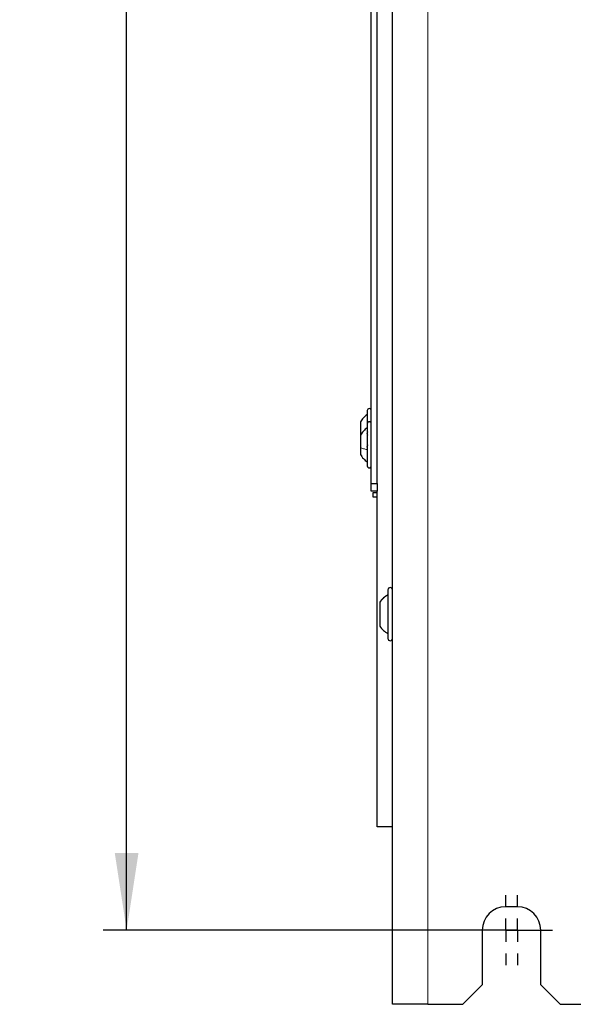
# Paper-space layout 'Blatt3' of a CAD drawing. Header units: millimetres. Extents: x 5 to 418, y 2 to 292.
# Tile 65 of 89: x 290 to 314, y 99 to 141. Entities that reach past the tile are written whole.
import ezdxf

# ---------------------------------------------------------------- set-up
doc = ezdxf.new("R2010")
doc.units = ezdxf.units.MM
doc.layers.add('SLD-0', color=7, linetype='Continuous')
doc.styles.add('SLDTEXTSTYLE0', font='TXT', dxfattribs={"width": 0.605})
doc.dimstyles.new('SLDDIMSTYLE2', dxfattribs={"dimtxt": 3.5, "dimasz": 3.302, "dimexe": 0, "dimexo": 0.0625, "dimgap": 0.875, "dimtad": 1, "dimlfac": 6, "dimrnd": 1e-09, "dimzin": 12, "dimdsep": 46, "dimtxsty": 'SLDTEXTSTYLE0', "dimsah": 1, "dimcen": 0.09, "dimadec": 0, "dimazin": 3, "dimtfac": 1, "dimtofl": 0, "dimtmove": 0, "dimatfit": 3, "dimfxl": 1, "dimfrac": 2, "dimtolj": 1, "dimtzin": 12, "dimarcsym": 0})

# ---------------------------------------------------------------- blocks, each defined once
blk = doc.blocks.new('_D_15')
at = {"layer": 'SLD-0', "color": 7}
for p, q in [((309.149, 256.606), (293.44, 256.606)), ((294.44, 102.44), (294.44, 256.606)), ((309.149, 102.44), (293.44, 102.44))]:
    blk.add_line(p, q, dxfattribs=at)
for points in [[(294.44, 256.606), (293.932, 253.304), (294.948, 253.304)], [(294.44, 102.44), (294.948, 105.742), (293.932, 105.742)]]:
    blk.add_solid(points, dxfattribs=at)
at = {"layer": 'SLD-0', "color": 7, "insert": (289.928, 175.513), "char_height": 3.5, "attachment_point": 1, "rotation": 90, "style": 'SLDTEXTSTYLE0'}
blk.add_mtext('925', dxfattribs=at)
blk = doc.blocks.new('SW_CENTERMARKSYMBOL_21')
at = {"layer": 'SLD-0', "color": 0}
for p, q in [((0, 1), (0, 1.5)), ((0, 0), (0, 0.5)), ((-1, 0), (-1.5, 0)), ((0, 0), (-0.5, 0)), ((0, 0), (0, -0.5)), ((0, 0), (0.5, 0)), ((1, 0), (1.5, 0)), ((0, -1), (0, -1.5))]:
    blk.add_line(p, q, dxfattribs=at)
blk = doc.blocks.new('SW_CENTERMARKSYMBOL_22')
at = {"layer": 'SLD-0', "color": 0}
for p, q in [((0, 1), (0, 1.5)), ((0, 0), (0, 0.5)), ((-1, 0), (-1.5, 0)), ((0, 0), (-0.5, 0)), ((0, 0), (0, -0.5)), ((0, 0), (0.5, 0)), ((1, 0), (1.5, 0)), ((0, -1), (0, -1.5))]:
    blk.add_line(p, q, dxfattribs=at)

psp = doc.layouts.new('Blatt3')

# ---------------------------------------------------------------- linework, layer by layer
at = {"color": 7, "linetype": 'Continuous', "lineweight": 25}
for p, q in [((305.8156, 99.273), (305.8156, 260.9397)), ((304.8989, 121.523), (304.8989, 158.4397)), ((305.1489, 121.523), (305.1489, 158.4397)), ((304.7322, 124.6397), (304.7322, 124.0647)), ((304.4406, 124.1522), (304.4406, 123.6244)), ((304.4406, 123.8861), (304.4399, 123.8861)), ((304.7322, 124.073), (304.7322, 122.273)), ((304.4399, 123.5933), (304.4406, 123.5933)), ((304.4406, 123.3194), (304.4399, 123.3194)), ((304.4406, 123.6244), (304.4406, 123.5855)), ((304.4406, 123.5855), (304.4406, 123.0577)), ((304.4399, 123.0266), (304.4406, 123.0266)), ((304.4406, 123.0577), (304.4406, 122.7605)), ((304.8989, 121.1897), (304.8989, 121.523)), ((304.8989, 121.523), (305.1489, 121.523)), ((305.1489, 121.1897), (304.8989, 121.1897)), ((305.1489, 121.523), (305.1489, 121.1897)), ((305.1489, 106.8563), (305.1489, 121.1897)), ((304.9822, 120.9397), (304.9822, 121.1397)), ((304.9822, 121.1397), (305.1489, 121.1397)), ((305.1489, 120.9397), (304.9822, 120.9397)), ((305.6156, 116.973), (305.6156, 114.9063)), ((305.2656, 116.453), (305.2656, 116.4485)), ((305.2656, 116.4485), (305.2656, 115.4263)), ((305.8156, 106.8563), (305.1489, 106.8563)), ((311.1489, 103.4397), (310.6489, 103.4397)), ((309.6489, 102.4397), (309.6489, 100.1063)), ((312.1489, 100.1063), (312.1489, 102.4397)), ((308.8156, 99.273), (309.6489, 100.1063)), ((312.1489, 100.1063), (312.9822, 99.273)), ((307.3156, 99.273), (305.8156, 99.273)), ((307.3156, 99.273), (308.8156, 99.273)), ((312.9822, 99.273), (314.6489, 99.273))]:
    psp.add_line(p, q, dxfattribs=at)
at = {"color": 7, "linetype": 'Continuous', "lineweight": 18}
for p, q in [((307.3156, 99.273), (307.3156, 260.9397)), ((304.4624, 123.6159), (304.4406, 123.6244))]:
    psp.add_line(p, q, dxfattribs=at)
at = {"color": 7, "linetype": 'Continuous', "lineweight": 25}
for centre, radius, start, end in [((304.8156, 124.6397), 0.0833, 0, 180), ((304.8156, 124.073), 0.0833, 0, 180), ((304.8156, 122.273), 0.0833, 180, 360), ((305.7156, 116.973), 0.1, 0, 180), ((306.1135, 115.877), 1.025, 119.06056, 145.8119), ((306.1135, 116.0023), 1.025, 214.1881, 240.93944), ((305.7156, 114.9063), 0.1, 180, 0), ((310.6489, 102.4397), 1, 90, 180), ((311.1489, 102.4397), 1, 0, 90)]:
    psp.add_arc(centre, radius, start, end, dxfattribs=at)
for points, knots in [([(304.7322, 124.473), (304.6744, 124.4279), (304.5588, 124.3376), (304.48, 124.214), (304.4406, 124.1522)], [0, 0, 0, 0, 0.5, 1, 1, 1, 1]), ([(304.7322, 123.9063), (304.6744, 123.8612), (304.5588, 123.771), (304.48, 123.6473), (304.4406, 123.5855)], [0, 0, 0, 0, 0.50000005, 1, 1, 1, 1]), ([(304.7608, 123.5933), (304.7569, 123.5939), (304.7491, 123.5952), (304.7399, 123.6069), (304.7338, 123.6254), (304.7315, 123.6499), (304.7337, 123.6766), (304.7398, 123.7016), (304.749, 123.7224), (304.7568, 123.7308), (304.7608, 123.735)], [0, 0, 0, 0, 0.1252207, 0.2494814, 0.3743239, 0.4990613, 0.6238954, 0.7493873, 0.8744403, 1, 1, 1, 1]), ([(304.7608, 123.0266), (304.7569, 123.0273), (304.7491, 123.0285), (304.7399, 123.0402), (304.7338, 123.0588), (304.7315, 123.0832), (304.7337, 123.1099), (304.7398, 123.1349), (304.749, 123.1557), (304.7568, 123.1641), (304.7608, 123.1684)], [0, 0, 0, 0, 0.1252207, 0.2494814, 0.3743239, 0.4990613, 0.6238954, 0.7493873, 0.8744403, 1, 1, 1, 1]), ([(304.4406, 122.7605), (304.48, 122.6987), (304.5588, 122.575), (304.6744, 122.4848), (304.7322, 122.4397)], [0, 0, 0, 0, 0.5, 1, 1, 1, 1])]:
    psp.add_open_spline(points, degree=3, knots=knots, dxfattribs=at)
at = {"color": 7, "linetype": 'Continuous', "lineweight": 18}
for points in [[(304.7322, 122.968), (304.6744, 122.9806), (304.5588, 123.0058), (304.48, 123.0404), (304.4406, 123.0577)], [(305.6156, 116.7658), (305.5479, 116.7231), (305.4124, 116.6377), (305.3145, 116.5116), (305.2656, 116.4485)]]:
    psp.add_open_spline(points, degree=3, dxfattribs=at)

# ---------------------------------------------------------------- block references
at = {"layer": 'SLD-0', "color": 7}
for name, p in [('SW_CENTERMARKSYMBOL_21', (310.6489, 102.4397)), ('SW_CENTERMARKSYMBOL_22', (311.1489, 102.4397))]:
    psp.add_blockref(name, p, dxfattribs=at)

# ---------------------------------------------------------------- dimensions: what is measured, and where the dimension line sits
dim = psp.add_linear_dim(base=(294.4399, 256.6063), p1=(309.1489, 102.4397), p2=(309.1489, 256.6063), angle=90, dimstyle='SLDDIMSTYLE2', dxfattribs=at)
dim.commit()
dim.dimension.update_dxf_attribs({"geometry": '_D_15', "text_midpoint": (294.4399, 179.523), "dimtype": 160})

doc.saveas('drawing.dxf')
